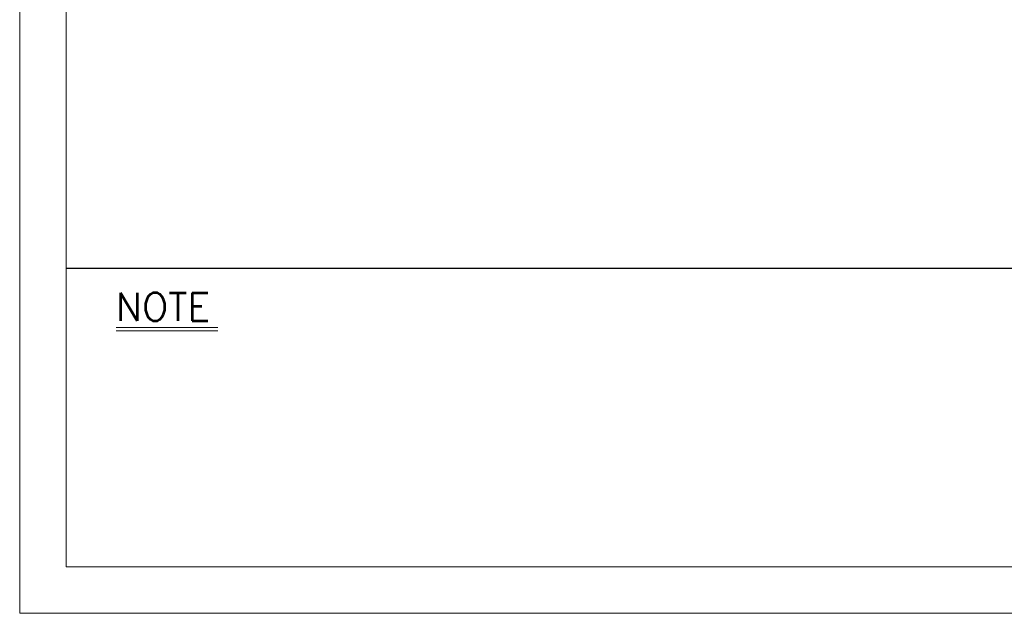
# Model space of a CAD drawing. Header units: millimetres. Extents: x 46891 to 51038, y 6223 to 10291.
# Tile 1 of 8: x 48547 to 49173, y 8529 to 8907. Entities that reach past the tile are written whole.
import ezdxf

# ---------------------------------------------------------------- set-up
doc = ezdxf.new("R2010")
doc.units = ezdxf.units.MM
doc.header["$LTSCALE"] = 0.5
doc.layers.get('0').update_dxf_attribs({"lineweight": 20})
doc.layers.add('3', color=3, linetype='Continuous')
doc.layers.add('4', color=4, linetype='Continuous', lineweight=13)
doc.styles.add('DSR TEXT', font='romans.shx', dxfattribs={"bigfont": 'whgtxt.shx'})

# ---------------------------------------------------------------- blocks, each defined once
blk = doc.blocks.new('A$C13F00394')
for p, q in [((-202.34, 25.67), (-191.42, 25.67)), ((-202.34, 25.3), (-191.42, 25.3))]:
    blk.add_line(p, q)
at = {"layer": '3'}
blk.add_line((0, 32), (-207.68, 32), dxfattribs=at)
at = {"layer": '4', "color": 0, "style": 'DSR TEXT'}
blk.add_text('NOTE', height=3, dxfattribs=at).set_placement((-202.39, 26.38))
blk = doc.blocks.new('A$C1C1952E1')
at = {"color": 1}
blk.add_lwpolyline([(0, 0), (420, 0), (420, 297), (0, 297)], close=True, dxfattribs=at)
at = {"color": 3}
blk.add_lwpolyline([(5, 5), (415, 5), (415, 292), (5, 292)], close=True, dxfattribs=at)

msp = doc.modelspace()

# ---------------------------------------------------------------- block references
at = {"xscale": 5.931900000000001, "yscale": 5.931900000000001, "zscale": 5.931900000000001}
for name, p in [('A$C1C1952E1', (48546.67132, 8528.99552)), ('A$C13F00394', (49808.28288, 8558.65502))]:
    msp.add_blockref(name, p, dxfattribs=at)

doc.saveas('drawing.dxf')
